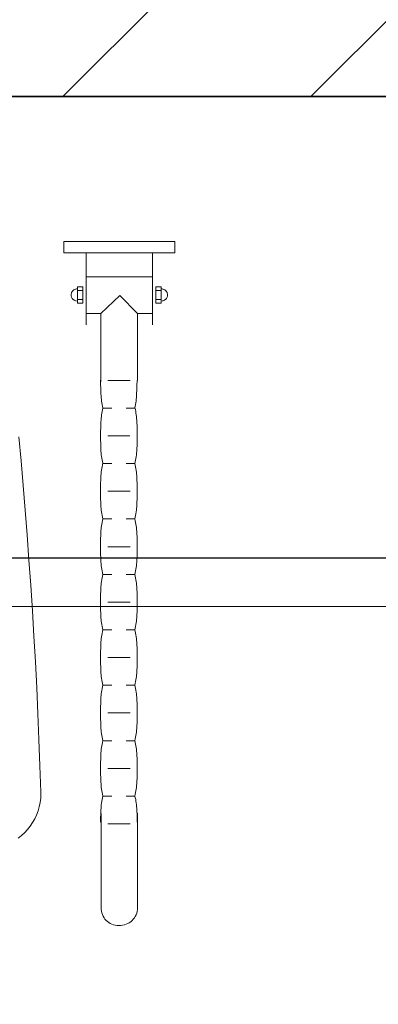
# Model space of a CAD drawing. Header units: millimetres. Extents: x 19887 to 192597, y -14203 to 39042.
# Tile 58 of 256: x 26263 to 26295, y -8586 to -8497. Entities that reach past the tile are written whole.
import ezdxf

# ---------------------------------------------------------------- set-up
doc = ezdxf.new("R2010")
doc.units = ezdxf.units.MM
doc.linetypes.add('ACAD_ISO03W100', pattern=[30, 12, -18])
doc.layers.get('Defpoints').update_dxf_attribs({"color": 4})
for name, color, linetype, lineweight in [('A_DBA_URZADZENIA SANITARNE', 5, 'Continuous', 25), ('Basen_rzut_poziom_1_obrys', 252, 'Continuous', 35), ('Tabela', 1, 'Continuous', 0)]:
    doc.layers.add(name, color=color, linetype=linetype, lineweight=lineweight)
for name, color, linetype in [('Sufit podwieszany', 252, 'Continuous'), ('Wymiarowanie', 3, 'Continuous'), ('Wypełnienie', 252, 'Continuous')]:
    doc.layers.add(name, color=color, linetype=linetype)
doc.styles.add('ROMANS', font='romans.shx', dxfattribs={"width": 0.6})
doc.styles.get("Standard").update_dxf_attribs({"font": 'arial.ttf'})
doc.dimstyles.new('000001FB70622F18', dxfattribs={"dimtxt": 20, "dimasz": 5, "dimexe": 5, "dimexo": 1, "dimgap": 20, "dimtad": 1, "dimtoh": 1, "dimdec": 0, "dimtxsty": 'Standard', "dimblk": 'OBLIQUE', "dimcen": 0, "dimdle": 5, "dimclrd": 252, "dimclre": 252, "dimclrt": 252, "dimadec": 0, "dimazin": 0, "dimtfac": 1, "dimtdec": 0, "dimtmove": 0, "dimatfit": 3, "dimldrblk": 'OBLIQUE', "dimfxl": 150, "dimfxlon": 1, "dimlwd": 25, "dimlwe": 25, "dimarcsym": 1})

# ---------------------------------------------------------------- blocks, each defined once
blk = doc.blocks.new('_Oblique')
at = {"color": 0, "linetype": 'ByBlock', "lineweight": -2}
blk.add_line((-0.5, -0.5), (0.5, 0.5), dxfattribs=at)
blk = doc.blocks.new('*D610')
at = {"layer": 'Defpoints', "color": 0}
for p in [(3109.229, -2630.803), (3485.485, -2630.803), (3485.485, -2672.588)]:
    blk.add_point(p, dxfattribs=at)
at = {"layer": 'Wymiarowanie', "color": 252, "linetype": 'Continuous', "lineweight": 25}
for p, q in [((3109.229, -2631.803), (3109.229, -2677.588)), ((3485.485, -2631.803), (3485.485, -2677.588)), ((3104.229, -2672.588), (3490.485, -2672.588))]:
    blk.add_line(p, q, dxfattribs=at)
at = {"layer": 'Wymiarowanie', "color": 252, "linetype": 'ByBlock', "lineweight": 25, "xscale": 5, "yscale": 5, "zscale": 5, "rotation": 180}
blk.add_blockref('_Oblique', (3109.229, -2672.588), dxfattribs=at)
at = {"layer": 'Wymiarowanie', "color": 252, "linetype": 'ByBlock', "lineweight": 25, "xscale": 5, "yscale": 5, "zscale": 5}
blk.add_blockref('_Oblique', (3485.485, -2672.588), dxfattribs=at)
at = {"layer": 'Wymiarowanie', "color": 252, "insert": (3297.357, -2655.088), "char_height": 15, "attachment_point": 5, "style": 'ROMANS'}
blk.add_mtext('376', dxfattribs=at)
blk = doc.blocks.new('G$CF5E15B28')
at = {"layer": 'Wypełnienie'}
h = blk.add_hatch(dxfattribs=at)
h.set_pattern_fill('ANSI31', color=253, scale=5, angle=90)
h.set_pattern_definition([(45, (3252.028, -2175.285), (-11.22532, 11.22532), [])])
h.paths.add_polyline_path([(3330.215, -2225.695), (3342.264, -2238.539), (3359.132, -2222.484), (3385.091, -2193.984), (3242.556, -2062.554), (3128.451, -1959.067), (3087.448, -1920.603), (3059.181, -1953.545), (3178.57, -2057.625), (3113.379, -2126.708), (3251.495, -2269.272), (3166.227, -2351.47), (3045.284, -2468.125), (2986.408, -2407.542), (2978.845, -2414.892), (3041.355, -2479.213), (3080.959, -2439.459), (3080.959, -2882.326), (3100.337, -2882.326), (3100.337, -2844.23), (3108.51, -2844.23), (3109.229, -2630.803), (3485.485, -2630.803), (3485.485, -2607.951), (3469.366, -2607.951), (3469.366, -2616.754), (3372.284, -2616.754), (3372.284, -2514.017), (3378.095, -2514.017), (3378.095, -2499.246), (3355.925, -2499.246), (3357.534, -2558.009), (3359.281, -2616.773), (3132.981, -2617.538), (3132.981, -2598.004), (3108.582, -2598.539), (3108.582, -2437.654)])
at = {"layer": 'Basen_rzut_poziom_1_obrys', "color": 253, "elevation": 0}
blk.add_lwpolyline([(3359.132, -2222.484), (3342.264, -2238.539), (3330.215, -2225.695), (3108.582, -2437.654), (3108.582, -2598.539), (3132.981, -2598.004), (3132.981, -2617.538), (3359.143, -2616.773), (3355.925, -2499.246), (3378.095, -2499.246), (3378.095, -2514.017), (3372.284, -2514.017), (3372.284, -2616.754), (3469.366, -2616.754), (3469.366, -2607.951), (3485.485, -2607.951), (3485.485, -2630.803), (3109.229, -2630.803), (3108.521, -2844.257)], dxfattribs=at)
at = {"layer": 'Sufit podwieszany', "color": 253, "linetype": 'ACAD_ISO03W100', "ltscale": 5, "elevation": 0}
blk.add_lwpolyline([(3359.227, -2229.296), (3342.063, -2245.633), (3330.022, -2232.798), (3113.582, -2439.79), (3113.582, -2593.428), (3137.981, -2592.893), (3137.981, -2612.521), (3354.005, -2611.79), (3350.786, -2494.246), (3383.095, -2494.246), (3383.095, -2519.017), (3377.284, -2519.017), (3377.284, -2611.754), (3464.366, -2611.754), (3464.366, -2602.951), (3490.485, -2602.951), (3490.485, -2635.803), (3114.212, -2635.803), (3113.523, -2843.374)], dxfattribs=at)
at = {"layer": 'Tabela', "color": 253, "elevation": 0}
blk.add_lwpolyline([(3273.772, -2676.986), (3665.719, -2676.986), (3665.719, -2765.046), (3273.772, -2765.046)], close=True, dxfattribs=at)
at = {"layer": 'Wymiarowanie', "color": 253}
dim = blk.add_linear_dim(base=(3485.485, -2672.588, 0), p1=(3109.229, -2630.803, 0), p2=(3485.485, -2630.803, 0), angle=0, dimstyle='000001FB70622F18', override={"dimtxt": 15, "dimgap": 10, "dimtxsty": 'ROMANS'}, dxfattribs=at)
dim.commit()
dim.dimension.update_dxf_attribs({"geometry": '*D610', "text_midpoint": (3297.357, -2655.088, 0)})

msp = doc.modelspace()

# ---------------------------------------------------------------- linework, layer by layer
at = {"layer": 'A_DBA_URZADZENIA SANITARNE', "color": 2, "lineweight": 9}
for p, q in [((26266.727, -8517.81, 0), (26266.727, -8516.806, 0)), ((26266.727, -8516.806, 0), (26276.766, -8516.806, 0)), ((26276.766, -8516.806, 0), (26276.766, -8517.81, 0)), ((26276.766, -8517.81, 0), (26266.727, -8517.81, 0)), ((26268.735, -8517.816, 0), (26268.735, -8524.341, 0)), ((26274.758, -8517.816, 0), (26274.758, -8524.341, 0)), ((26268.766, -8519.99, 0), (26274.761, -8519.99, 0)), ((26267.623, -8521.186, 0), (26267.581, -8521.217, 0)), ((26267.669, -8521.158, 0), (26267.623, -8521.186, 0)), ((26267.716, -8521.135, 0), (26267.669, -8521.158, 0)), ((26267.767, -8521.117, 0), (26267.716, -8521.135, 0)), ((26267.819, -8521.103, 0), (26267.767, -8521.117, 0)), ((26267.873, -8521.095, 0), (26267.819, -8521.103, 0)), ((26267.928, -8521.092, 0), (26267.873, -8521.095, 0)), ((26267.95, -8520.885, 0), (26267.95, -8522.391, 0)), ((26268.452, -8520.885, 0), (26267.95, -8520.885, 0)), ((26268.452, -8522.391, 0), (26268.452, -8520.885, 0)), ((26275.043, -8520.885, 0), (26275.043, -8522.391, 0)), ((26275.545, -8520.885, 0), (26275.043, -8520.885, 0)), ((26275.545, -8522.391, 0), (26275.545, -8520.885, 0)), ((26275.567, -8521.092, 0), (26275.623, -8521.095, 0)), ((26275.623, -8521.095, 0), (26275.677, -8521.103, 0)), ((26275.677, -8521.103, 0), (26275.729, -8521.117, 0)), ((26275.729, -8521.117, 0), (26275.779, -8521.135, 0)), ((26275.779, -8521.135, 0), (26275.827, -8521.158, 0)), ((26275.827, -8521.158, 0), (26275.872, -8521.186, 0)), ((26275.872, -8521.186, 0), (26275.914, -8521.217, 0)), ((26267.385, -8521.583, 0), (26267.382, -8521.638, 0)), ((26267.382, -8521.638, 0), (26267.385, -8521.694, 0)), ((26267.393, -8521.528, 0), (26267.385, -8521.583, 0)), ((26267.385, -8521.694, 0), (26267.393, -8521.748, 0)), ((26267.407, -8521.476, 0), (26267.393, -8521.528, 0)), ((26267.393, -8521.748, 0), (26267.407, -8521.8, 0)), ((26267.425, -8521.426, 0), (26267.407, -8521.476, 0)), ((26267.407, -8521.8, 0), (26267.425, -8521.85, 0)), ((26267.448, -8521.378, 0), (26267.425, -8521.426, 0)), ((26267.425, -8521.85, 0), (26267.448, -8521.898, 0)), ((26267.476, -8521.333, 0), (26267.448, -8521.378, 0)), ((26267.448, -8521.898, 0), (26267.476, -8521.943, 0)), ((26267.507, -8521.291, 0), (26267.476, -8521.333, 0)), ((26267.476, -8521.943, 0), (26267.507, -8521.985, 0)), ((26267.542, -8521.252, 0), (26267.507, -8521.291, 0)), ((26267.507, -8521.985, 0), (26267.542, -8522.024, 0)), ((26267.581, -8521.217, 0), (26267.542, -8521.252, 0)), ((26267.542, -8522.024, 0), (26267.581, -8522.059, 0)), ((26267.581, -8522.059, 0), (26267.623, -8522.091, 0)), ((26267.623, -8522.091, 0), (26267.669, -8522.118, 0)), ((26267.946, -8521.241, 0), (26268.44, -8521.241, 0)), ((26267.946, -8522.034, 0), (26268.44, -8522.034, 0)), ((26270.088, -8523.32, 0), (26271.799, -8521.681, 0)), ((26271.799, -8521.681, 0), (26273.408, -8523.315, 0)), ((26275.549, -8521.241, 0), (26275.056, -8521.241, 0)), ((26275.549, -8522.034, 0), (26275.056, -8522.034, 0)), ((26275.872, -8522.091, 0), (26275.827, -8522.118, 0)), ((26275.914, -8522.059, 0), (26275.872, -8522.091, 0)), ((26275.914, -8521.217, 0), (26275.953, -8521.252, 0)), ((26275.953, -8522.024, 0), (26275.914, -8522.059, 0)), ((26275.953, -8521.252, 0), (26275.988, -8521.291, 0)), ((26275.988, -8521.985, 0), (26275.953, -8522.024, 0)), ((26275.988, -8521.291, 0), (26276.02, -8521.333, 0)), ((26276.02, -8521.943, 0), (26275.988, -8521.985, 0)), ((26276.02, -8521.333, 0), (26276.047, -8521.378, 0)), ((26276.047, -8521.898, 0), (26276.02, -8521.943, 0)), ((26276.047, -8521.378, 0), (26276.07, -8521.426, 0)), ((26276.07, -8521.85, 0), (26276.047, -8521.898, 0)), ((26276.07, -8521.426, 0), (26276.089, -8521.476, 0)), ((26276.089, -8521.8, 0), (26276.07, -8521.85, 0)), ((26276.089, -8521.476, 0), (26276.102, -8521.528, 0)), ((26276.102, -8521.748, 0), (26276.089, -8521.8, 0)), ((26276.102, -8521.528, 0), (26276.11, -8521.583, 0)), ((26276.11, -8521.694, 0), (26276.102, -8521.748, 0)), ((26276.11, -8521.583, 0), (26276.113, -8521.638, 0)), ((26276.113, -8521.638, 0), (26276.11, -8521.694, 0)), ((26267.669, -8522.118, 0), (26267.716, -8522.141, 0)), ((26267.716, -8522.141, 0), (26267.767, -8522.16, 0)), ((26267.767, -8522.16, 0), (26267.819, -8522.173, 0)), ((26267.819, -8522.173, 0), (26267.873, -8522.181, 0)), ((26267.95, -8522.391, 0), (26268.452, -8522.391, 0)), ((26275.043, -8522.391, 0), (26275.545, -8522.391, 0)), ((26275.677, -8522.173, 0), (26275.623, -8522.181, 0)), ((26275.729, -8522.16, 0), (26275.677, -8522.173, 0)), ((26275.779, -8522.141, 0), (26275.729, -8522.16, 0)), ((26275.827, -8522.118, 0), (26275.779, -8522.141, 0)), ((26268.766, -8523.304, 0), (26270.081, -8523.304, 0)), ((26270.088, -8529.49, 0), (26270.088, -8523.32, 0)), ((26273.403, -8523.328, 0), (26273.403, -8529.381, 0)), ((26273.416, -8523.304, 0), (26274.761, -8523.304, 0)), ((26270.057, -8529.355, 0), (26270.057, -8529.512, 0)), ((26270.057, -8529.512, 0), (26270.057, -8529.67, 0)), ((26270.057, -8529.67, 0), (26270.058, -8529.829, 0)), ((26270.058, -8529.829, 0), (26270.06, -8529.987, 0)), ((26270.06, -8529.987, 0), (26270.062, -8530.146, 0)), ((26272.716, -8529.37, 0), (26270.709, -8529.37, 0)), ((26273.331, -8530, 0), (26273.327, -8530.156, 0)), ((26273.337, -8529.845, 0), (26273.331, -8530, 0)), ((26273.343, -8529.69, 0), (26273.337, -8529.845, 0)), ((26273.352, -8529.535, 0), (26273.343, -8529.69, 0)), ((26273.362, -8529.38, 0), (26273.352, -8529.535, 0)), ((26270.062, -8530.146, 0), (26270.067, -8530.304, 0)), ((26270.067, -8530.304, 0), (26270.073, -8530.463, 0)), ((26270.073, -8530.463, 0), (26270.081, -8530.621, 0)), ((26270.081, -8530.621, 0), (26270.091, -8530.779, 0)), ((26270.091, -8530.779, 0), (26270.104, -8530.937, 0)), ((26270.104, -8530.937, 0), (26270.121, -8531.095, 0)), ((26273.296, -8530.932, 0), (26273.284, -8531.087, 0)), ((26273.306, -8530.777, 0), (26273.296, -8530.932, 0)), ((26273.313, -8530.621, 0), (26273.306, -8530.777, 0)), ((26273.318, -8530.466, 0), (26273.313, -8530.621, 0)), ((26273.323, -8530.311, 0), (26273.318, -8530.466, 0)), ((26273.327, -8530.156, 0), (26273.323, -8530.311, 0)), ((26270.121, -8531.095, 0), (26270.14, -8531.252, 0)), ((26270.14, -8531.252, 0), (26270.164, -8531.41, 0)), ((26270.164, -8531.41, 0), (26270.191, -8531.566, 0)), ((26270.191, -8531.566, 0), (26270.222, -8531.722, 0)), ((26270.222, -8531.722, 0), (26270.258, -8531.877, 0)), ((26270.258, -8531.877, 0), (26270.222, -8532.027, 0)), ((26271.067, -8531.881, 0), (26270.264, -8531.881, 0)), ((26273.16, -8531.881, 0), (26272.357, -8531.881, 0)), ((26273.197, -8531.707, 0), (26273.162, -8531.862, 0)), ((26273.162, -8531.862, 0), (26273.198, -8532.02, 0)), ((26273.226, -8531.552, 0), (26273.197, -8531.707, 0)), ((26273.25, -8531.397, 0), (26273.226, -8531.552, 0)), ((26273.269, -8531.242, 0), (26273.25, -8531.397, 0)), ((26273.284, -8531.087, 0), (26273.269, -8531.242, 0)), ((26270.104, -8532.798, 0), (26270.091, -8532.956, 0)), ((26270.121, -8532.641, 0), (26270.104, -8532.798, 0)), ((26270.14, -8532.485, 0), (26270.121, -8532.641, 0)), ((26270.164, -8532.331, 0), (26270.14, -8532.485, 0)), ((26270.191, -8532.178, 0), (26270.164, -8532.331, 0)), ((26270.222, -8532.027, 0), (26270.191, -8532.178, 0)), ((26273.198, -8532.02, 0), (26273.229, -8532.178, 0)), ((26273.229, -8532.178, 0), (26273.256, -8532.336, 0)), ((26273.256, -8532.336, 0), (26273.278, -8532.494, 0)), ((26273.278, -8532.494, 0), (26273.298, -8532.652, 0)), ((26273.298, -8532.652, 0), (26273.314, -8532.809, 0)), ((26270.063, -8533.594, 0), (26270.06, -8533.754, 0)), ((26270.067, -8533.434, 0), (26270.063, -8533.594, 0)), ((26270.073, -8533.275, 0), (26270.067, -8533.434, 0)), ((26270.081, -8533.115, 0), (26270.073, -8533.275, 0)), ((26270.091, -8532.956, 0), (26270.081, -8533.115, 0)), ((26273.314, -8532.809, 0), (26273.328, -8532.967, 0)), ((26273.328, -8532.967, 0), (26273.338, -8533.125, 0)), ((26273.338, -8533.125, 0), (26273.347, -8533.283, 0)), ((26273.347, -8533.283, 0), (26273.353, -8533.44, 0)), ((26273.353, -8533.44, 0), (26273.357, -8533.599, 0)), ((26273.357, -8533.599, 0), (26273.36, -8533.756, 0)), ((26262.854, -8536.671, 0), (26262.653, -8534.482, 0)), ((26270.059, -8533.914, 0), (26270.058, -8534.073, 0)), ((26270.058, -8534.073, 0), (26270.058, -8534.232, 0)), ((26270.058, -8534.232, 0), (26270.058, -8534.389, 0)), ((26270.058, -8534.389, 0), (26270.058, -8534.542, 0)), ((26270.058, -8534.542, 0), (26270.058, -8534.696, 0)), ((26270.06, -8533.754, 0), (26270.059, -8533.914, 0)), ((26272.714, -8534.389, 0), (26270.707, -8534.389, 0)), ((26273.36, -8533.756, 0), (26273.362, -8533.914, 0)), ((26273.362, -8533.914, 0), (26273.363, -8534.072, 0)), ((26273.363, -8534.072, 0), (26273.363, -8534.231, 0)), ((26273.363, -8534.231, 0), (26273.363, -8534.389, 0)), ((26273.363, -8534.389, 0), (26273.363, -8534.544, 0)), ((26273.363, -8534.544, 0), (26273.363, -8534.7, 0)), ((26270.058, -8534.696, 0), (26270.059, -8534.851, 0)), ((26270.059, -8534.851, 0), (26270.06, -8535.007, 0)), ((26270.06, -8535.007, 0), (26270.063, -8535.163, 0)), ((26270.063, -8535.163, 0), (26270.067, -8535.319, 0)), ((26270.067, -8535.319, 0), (26270.072, -8535.476, 0)), ((26270.072, -8535.476, 0), (26270.08, -8535.632, 0)), ((26273.353, -8535.333, 0), (26273.346, -8535.492, 0)), ((26273.357, -8535.174, 0), (26273.353, -8535.333, 0)), ((26273.36, -8535.015, 0), (26273.357, -8535.174, 0)), ((26273.362, -8534.857, 0), (26273.36, -8535.015, 0)), ((26273.363, -8534.7, 0), (26273.362, -8534.857, 0)), ((26270.08, -8535.632, 0), (26270.09, -8535.789, 0)), ((26270.09, -8535.789, 0), (26270.103, -8535.945, 0)), ((26270.103, -8535.945, 0), (26270.118, -8536.102, 0)), ((26270.118, -8536.102, 0), (26270.137, -8536.258, 0)), ((26270.137, -8536.258, 0), (26270.16, -8536.413, 0)), ((26273.276, -8536.28, 0), (26273.252, -8536.435, 0)), ((26273.296, -8536.125, 0), (26273.276, -8536.28, 0)), ((26273.313, -8535.967, 0), (26273.296, -8536.125, 0)), ((26273.327, -8535.809, 0), (26273.313, -8535.967, 0)), ((26273.337, -8535.651, 0), (26273.327, -8535.809, 0)), ((26273.346, -8535.492, 0), (26273.337, -8535.651, 0)), ((26263.047, -8538.883, 0), (26262.854, -8536.671, 0)), ((26270.186, -8537.191, 0), (26270.159, -8537.348, 0)), ((26270.16, -8536.413, 0), (26270.186, -8536.568, 0)), ((26270.186, -8536.568, 0), (26270.217, -8536.722, 0)), ((26270.217, -8537.033, 0), (26270.186, -8537.191, 0)), ((26270.217, -8536.722, 0), (26270.251, -8536.875, 0)), ((26270.251, -8536.875, 0), (26270.217, -8537.033, 0)), ((26271.067, -8536.903, 0), (26270.264, -8536.903, 0)), ((26273.16, -8536.903, 0), (26272.357, -8536.903, 0)), ((26273.192, -8536.74, 0), (26273.156, -8536.889, 0)), ((26273.156, -8536.889, 0), (26273.192, -8537.046, 0)), ((26273.224, -8536.588, 0), (26273.192, -8536.74, 0)), ((26273.192, -8537.046, 0), (26273.224, -8537.203, 0)), ((26273.252, -8536.435, 0), (26273.224, -8536.588, 0)), ((26273.224, -8537.203, 0), (26273.252, -8537.361, 0)), ((26270.077, -8538.136, 0), (26270.069, -8538.294, 0)), ((26270.087, -8537.979, 0), (26270.077, -8538.136, 0)), ((26270.101, -8537.821, 0), (26270.087, -8537.979, 0)), ((26270.117, -8537.664, 0), (26270.101, -8537.821, 0)), ((26270.136, -8537.506, 0), (26270.117, -8537.664, 0)), ((26270.159, -8537.348, 0), (26270.136, -8537.506, 0)), ((26273.252, -8537.361, 0), (26273.275, -8537.518, 0)), ((26273.275, -8537.518, 0), (26273.295, -8537.676, 0)), ((26273.295, -8537.676, 0), (26273.311, -8537.833, 0)), ((26273.311, -8537.833, 0), (26273.324, -8537.991, 0)), ((26273.324, -8537.991, 0), (26273.334, -8538.148, 0)), ((26273.334, -8538.148, 0), (26273.342, -8538.306, 0)), ((26263.231, -8541.116, 0), (26263.047, -8538.883, 0)), ((26270.053, -8538.925, 0), (26270.052, -8539.082, 0)), ((26270.054, -8538.767, 0), (26270.053, -8538.925, 0)), ((26270.058, -8538.609, 0), (26270.054, -8538.767, 0)), ((26270.062, -8538.452, 0), (26270.058, -8538.609, 0)), ((26270.069, -8538.294, 0), (26270.062, -8538.452, 0)), ((26273.342, -8538.306, 0), (26273.348, -8538.463, 0)), ((26273.348, -8538.463, 0), (26273.352, -8538.621, 0)), ((26273.352, -8538.621, 0), (26273.355, -8538.778, 0)), ((26273.355, -8538.778, 0), (26273.356, -8538.936, 0)), ((26273.356, -8538.936, 0), (26273.357, -8539.093, 0)), ((26270.052, -8539.082, 0), (26270.051, -8539.24, 0)), ((26270.051, -8539.24, 0), (26270.051, -8539.398, 0)), ((26270.051, -8539.398, 0), (26270.051, -8539.555, 0)), ((26270.051, -8539.555, 0), (26270.052, -8539.712, 0)), ((26270.052, -8539.712, 0), (26270.053, -8539.869, 0)), ((26270.053, -8539.869, 0), (26270.054, -8540.026, 0)), ((26272.716, -8539.412, 0), (26270.709, -8539.412, 0)), ((26273.356, -8539.878, 0), (26273.355, -8540.035, 0)), ((26273.357, -8539.721, 0), (26273.356, -8539.878, 0)), ((26273.357, -8539.093, 0), (26273.357, -8539.25, 0)), ((26273.357, -8539.25, 0), (26273.357, -8539.407, 0)), ((26273.357, -8539.407, 0), (26273.357, -8539.564, 0)), ((26273.357, -8539.564, 0), (26273.357, -8539.721, 0)), ((26270.054, -8540.026, 0), (26270.058, -8540.183, 0)), ((26270.058, -8540.183, 0), (26270.062, -8540.34, 0)), ((26270.062, -8540.34, 0), (26270.069, -8540.497, 0)), ((26270.069, -8540.497, 0), (26270.077, -8540.654, 0)), ((26270.077, -8540.654, 0), (26270.087, -8540.811, 0)), ((26270.087, -8540.811, 0), (26270.101, -8540.969, 0)), ((26273.324, -8540.82, 0), (26273.311, -8540.977, 0)), ((26273.334, -8540.663, 0), (26273.324, -8540.82, 0)), ((26273.342, -8540.506, 0), (26273.334, -8540.663, 0)), ((26273.348, -8540.349, 0), (26273.342, -8540.506, 0)), ((26273.352, -8540.192, 0), (26273.348, -8540.349, 0)), ((26273.355, -8540.035, 0), (26273.352, -8540.192, 0)), ((26263.406, -8543.369, 0), (26263.231, -8541.116, 0)), ((26270.101, -8540.969, 0), (26270.117, -8541.126, 0)), ((26270.117, -8541.126, 0), (26270.137, -8541.283, 0)), ((26270.137, -8541.283, 0), (26270.16, -8541.44, 0)), ((26270.16, -8541.44, 0), (26270.186, -8541.597, 0)), ((26270.186, -8541.597, 0), (26270.217, -8541.754, 0)), ((26273.225, -8541.604, 0), (26273.193, -8541.761, 0)), ((26273.252, -8541.448, 0), (26273.225, -8541.604, 0)), ((26273.275, -8541.29, 0), (26273.252, -8541.448, 0)), ((26273.295, -8541.134, 0), (26273.275, -8541.29, 0)), ((26273.311, -8540.977, 0), (26273.295, -8541.134, 0)), ((26270.137, -8542.54, 0), (26270.117, -8542.696, 0)), ((26270.16, -8542.384, 0), (26270.137, -8542.54, 0)), ((26270.186, -8542.227, 0), (26270.16, -8542.384, 0)), ((26270.217, -8542.069, 0), (26270.186, -8542.227, 0)), ((26270.217, -8541.754, 0), (26270.252, -8541.911, 0)), ((26270.252, -8541.911, 0), (26270.217, -8542.069, 0)), ((26271.067, -8541.923, 0), (26270.264, -8541.923, 0)), ((26273.16, -8541.923, 0), (26272.357, -8541.923, 0)), ((26273.193, -8541.761, 0), (26273.157, -8541.918, 0)), ((26273.157, -8541.918, 0), (26273.193, -8542.075, 0)), ((26273.193, -8542.075, 0), (26273.225, -8542.232, 0)), ((26273.225, -8542.232, 0), (26273.252, -8542.389, 0)), ((26273.252, -8542.389, 0), (26273.275, -8542.546, 0)), ((26273.275, -8542.546, 0), (26273.295, -8542.703, 0)), ((26263.573, -8545.639, 0), (26263.406, -8543.369, 0)), ((26270.063, -8543.473, 0), (26270.058, -8543.628, 0)), ((26270.069, -8543.318, 0), (26270.063, -8543.473, 0)), ((26270.077, -8543.163, 0), (26270.069, -8543.318, 0)), ((26270.088, -8543.008, 0), (26270.077, -8543.163, 0)), ((26270.101, -8542.852, 0), (26270.088, -8543.008, 0)), ((26270.117, -8542.696, 0), (26270.101, -8542.852, 0)), ((26273.295, -8542.703, 0), (26273.311, -8542.86, 0)), ((26273.311, -8542.86, 0), (26273.324, -8543.017, 0)), ((26273.324, -8543.017, 0), (26273.335, -8543.173, 0)), ((26273.335, -8543.173, 0), (26273.343, -8543.331, 0)), ((26273.343, -8543.331, 0), (26273.349, -8543.487, 0)), ((26273.349, -8543.487, 0), (26273.353, -8543.644, 0)), ((26270.053, -8543.938, 0), (26270.052, -8544.093, 0)), ((26270.052, -8544.093, 0), (26270.052, -8544.249, 0)), ((26270.052, -8544.249, 0), (26270.052, -8544.404, 0)), ((26270.055, -8543.783, 0), (26270.053, -8543.938, 0)), ((26270.058, -8543.628, 0), (26270.055, -8543.783, 0)), ((26273.353, -8543.644, 0), (26273.355, -8543.801, 0)), ((26273.355, -8543.801, 0), (26273.357, -8543.958, 0)), ((26273.357, -8543.958, 0), (26273.358, -8544.115, 0)), ((26273.358, -8544.115, 0), (26273.358, -8544.272, 0)), ((26273.358, -8544.272, 0), (26273.358, -8544.429, 0)), ((26270.052, -8544.404, 0), (26270.052, -8544.563, 0)), ((26270.052, -8544.563, 0), (26270.052, -8544.722, 0)), ((26270.052, -8544.722, 0), (26270.053, -8544.881, 0)), ((26270.053, -8544.881, 0), (26270.055, -8545.04, 0)), ((26270.055, -8545.04, 0), (26270.058, -8545.199, 0)), ((26270.058, -8545.199, 0), (26270.063, -8545.358, 0)), ((26272.716, -8544.432, 0), (26270.709, -8544.432, 0)), ((26273.353, -8545.216, 0), (26273.349, -8545.373, 0)), ((26273.355, -8545.058, 0), (26273.353, -8545.216, 0)), ((26273.357, -8544.901, 0), (26273.355, -8545.058, 0)), ((26273.358, -8544.743, 0), (26273.357, -8544.901, 0)), ((26273.358, -8544.429, 0), (26273.358, -8544.586, 0)), ((26273.358, -8544.586, 0), (26273.358, -8544.743, 0)), ((26263.73, -8547.925, 0), (26263.573, -8545.639, 0)), ((26270.063, -8545.358, 0), (26270.069, -8545.517, 0)), ((26270.069, -8545.517, 0), (26270.077, -8545.676, 0)), ((26270.077, -8545.676, 0), (26270.088, -8545.835, 0)), ((26270.088, -8545.835, 0), (26270.101, -8545.994, 0)), ((26270.101, -8545.994, 0), (26270.118, -8546.153, 0)), ((26270.118, -8546.153, 0), (26270.137, -8546.311, 0)), ((26273.295, -8546.16, 0), (26273.276, -8546.318, 0)), ((26273.311, -8546.003, 0), (26273.295, -8546.16, 0)), ((26273.324, -8545.845, 0), (26273.311, -8546.003, 0)), ((26273.335, -8545.688, 0), (26273.324, -8545.845, 0)), ((26273.343, -8545.531, 0), (26273.335, -8545.688, 0)), ((26273.349, -8545.373, 0), (26273.343, -8545.531, 0)), ((26270.137, -8546.311, 0), (26270.16, -8546.47, 0)), ((26270.16, -8546.47, 0), (26270.187, -8546.629, 0)), ((26270.187, -8546.629, 0), (26270.218, -8546.788, 0)), ((26270.218, -8546.788, 0), (26270.253, -8546.947, 0)), ((26270.253, -8546.947, 0), (26270.218, -8547.103, 0)), ((26271.067, -8546.943, 0), (26270.264, -8546.943, 0)), ((26273.16, -8546.943, 0), (26272.357, -8546.943, 0)), ((26273.194, -8546.79, 0), (26273.157, -8546.947, 0)), ((26273.157, -8546.947, 0), (26273.194, -8547.104, 0)), ((26273.225, -8546.632, 0), (26273.194, -8546.79, 0)), ((26273.253, -8546.475, 0), (26273.225, -8546.632, 0)), ((26273.276, -8546.318, 0), (26273.253, -8546.475, 0)), ((26263.879, -8550.227, 0), (26263.73, -8547.925, 0)), ((26270.102, -8547.883, 0), (26270.089, -8548.038, 0)), ((26270.118, -8547.727, 0), (26270.102, -8547.883, 0)), ((26270.137, -8547.571, 0), (26270.118, -8547.727, 0)), ((26270.16, -8547.415, 0), (26270.137, -8547.571, 0)), ((26270.187, -8547.259, 0), (26270.16, -8547.415, 0)), ((26270.218, -8547.103, 0), (26270.187, -8547.259, 0)), ((26273.194, -8547.104, 0), (26273.225, -8547.261, 0)), ((26273.225, -8547.261, 0), (26273.253, -8547.418, 0)), ((26273.253, -8547.418, 0), (26273.276, -8547.575, 0)), ((26273.276, -8547.575, 0), (26273.295, -8547.732, 0)), ((26273.295, -8547.732, 0), (26273.312, -8547.889, 0)), ((26273.312, -8547.889, 0), (26273.325, -8548.046, 0)), ((26270.056, -8548.818, 0), (26270.054, -8548.974, 0)), ((26270.059, -8548.662, 0), (26270.056, -8548.818, 0)), ((26270.064, -8548.506, 0), (26270.059, -8548.662, 0)), ((26270.07, -8548.35, 0), (26270.064, -8548.506, 0)), ((26270.078, -8548.194, 0), (26270.07, -8548.35, 0)), ((26270.089, -8548.038, 0), (26270.078, -8548.194, 0)), ((26273.325, -8548.046, 0), (26273.335, -8548.202, 0)), ((26273.335, -8548.202, 0), (26273.343, -8548.36, 0)), ((26273.343, -8548.36, 0), (26273.349, -8548.516, 0)), ((26273.349, -8548.516, 0), (26273.354, -8548.673, 0)), ((26273.354, -8548.673, 0), (26273.356, -8548.83, 0)), ((26273.356, -8548.83, 0), (26273.358, -8548.987, 0)), ((26270.054, -8548.974, 0), (26270.053, -8549.13, 0)), ((26270.053, -8549.13, 0), (26270.053, -8549.286, 0)), ((26270.053, -8549.286, 0), (26270.053, -8549.442, 0)), ((26270.053, -8549.442, 0), (26270.053, -8549.599, 0)), ((26270.053, -8549.599, 0), (26270.053, -8549.757, 0)), ((26272.716, -8549.451, 0), (26270.709, -8549.451, 0)), ((26273.358, -8548.987, 0), (26273.358, -8549.144, 0)), ((26273.358, -8549.144, 0), (26273.359, -8549.301, 0)), ((26273.359, -8549.614, 0), (26273.358, -8549.77, 0)), ((26273.359, -8549.301, 0), (26273.359, -8549.458, 0)), ((26273.359, -8549.458, 0), (26273.359, -8549.614, 0)), ((26264.018, -8552.542, 0), (26263.879, -8550.227, 0)), ((26270.053, -8549.757, 0), (26270.054, -8549.915, 0)), ((26270.054, -8549.915, 0), (26270.056, -8550.072, 0)), ((26270.056, -8550.072, 0), (26270.059, -8550.23, 0)), ((26270.059, -8550.23, 0), (26270.064, -8550.388, 0)), ((26270.064, -8550.388, 0), (26270.07, -8550.545, 0)), ((26270.07, -8550.545, 0), (26270.078, -8550.703, 0)), ((26273.343, -8550.552, 0), (26273.335, -8550.709, 0)), ((26273.349, -8550.396, 0), (26273.343, -8550.552, 0)), ((26273.354, -8550.239, 0), (26273.349, -8550.396, 0)), ((26273.356, -8550.083, 0), (26273.354, -8550.239, 0)), ((26273.358, -8549.927, 0), (26273.356, -8550.083, 0)), ((26273.358, -8549.77, 0), (26273.358, -8549.927, 0)), ((26270.078, -8550.703, 0), (26270.089, -8550.861, 0)), ((26270.089, -8550.861, 0), (26270.102, -8551.019, 0)), ((26270.102, -8551.019, 0), (26270.118, -8551.176, 0)), ((26270.118, -8551.176, 0), (26270.138, -8551.334, 0)), ((26270.138, -8551.334, 0), (26270.161, -8551.492, 0)), ((26270.161, -8551.492, 0), (26270.188, -8551.65, 0)), ((26273.253, -8551.491, 0), (26273.226, -8551.647, 0)), ((26273.276, -8551.334, 0), (26273.253, -8551.491, 0)), ((26273.296, -8551.178, 0), (26273.276, -8551.334, 0)), ((26273.312, -8551.021, 0), (26273.296, -8551.178, 0)), ((26273.325, -8550.865, 0), (26273.312, -8551.021, 0)), ((26273.335, -8550.709, 0), (26273.325, -8550.865, 0)), ((26270.188, -8552.278, 0), (26270.161, -8552.435, 0)), ((26270.188, -8551.65, 0), (26270.219, -8551.807, 0)), ((26270.219, -8552.122, 0), (26270.188, -8552.278, 0)), ((26270.219, -8551.807, 0), (26270.254, -8551.965, 0)), ((26270.254, -8551.965, 0), (26270.219, -8552.122, 0)), ((26271.067, -8551.962, 0), (26270.264, -8551.962, 0)), ((26273.16, -8551.962, 0), (26272.357, -8551.962, 0)), ((26273.194, -8551.803, 0), (26273.158, -8551.96, 0)), ((26273.158, -8551.96, 0), (26273.194, -8552.114, 0)), ((26273.226, -8551.647, 0), (26273.194, -8551.803, 0)), ((26273.194, -8552.114, 0), (26273.226, -8552.27, 0)), ((26273.226, -8552.27, 0), (26273.253, -8552.425, 0)), ((26264.148, -8554.868, 0), (26264.018, -8552.542, 0)), ((26270.079, -8553.218, 0), (26270.071, -8553.374, 0)), ((26270.089, -8553.061, 0), (26270.079, -8553.218, 0)), ((26270.103, -8552.905, 0), (26270.089, -8553.061, 0)), ((26270.119, -8552.748, 0), (26270.103, -8552.905, 0)), ((26270.138, -8552.591, 0), (26270.119, -8552.748, 0)), ((26270.161, -8552.435, 0), (26270.138, -8552.591, 0)), ((26273.253, -8552.425, 0), (26273.276, -8552.582, 0)), ((26273.276, -8552.582, 0), (26273.296, -8552.738, 0)), ((26273.296, -8552.738, 0), (26273.312, -8552.895, 0)), ((26273.312, -8552.895, 0), (26273.325, -8553.052, 0)), ((26273.325, -8553.052, 0), (26273.336, -8553.21, 0)), ((26273.336, -8553.21, 0), (26273.344, -8553.367, 0)), ((26270.055, -8554.157, 0), (26270.054, -8554.314, 0)), ((26270.056, -8554, 0), (26270.055, -8554.157, 0)), ((26270.057, -8553.844, 0), (26270.056, -8554, 0)), ((26270.06, -8553.687, 0), (26270.057, -8553.844, 0)), ((26270.064, -8553.531, 0), (26270.06, -8553.687, 0)), ((26270.071, -8553.374, 0), (26270.064, -8553.531, 0)), ((26273.344, -8553.367, 0), (26273.35, -8553.525, 0)), ((26273.35, -8553.525, 0), (26273.354, -8553.683, 0)), ((26273.354, -8553.683, 0), (26273.357, -8553.841, 0)), ((26273.357, -8553.841, 0), (26273.359, -8553.998, 0)), ((26273.359, -8553.998, 0), (26273.359, -8554.156, 0)), ((26273.359, -8554.156, 0), (26273.359, -8554.313, 0)), ((26264.268, -8557.206, 0), (26264.148, -8554.868, 0)), ((26270.054, -8554.314, 0), (26270.054, -8554.47, 0)), ((26270.054, -8554.47, 0), (26270.054, -8554.627, 0)), ((26270.054, -8554.627, 0), (26270.055, -8554.783, 0)), ((26270.055, -8554.783, 0), (26270.056, -8554.939, 0)), ((26270.056, -8554.939, 0), (26270.057, -8555.096, 0)), ((26272.716, -8554.471, 0), (26270.709, -8554.471, 0)), ((26273.359, -8554.938, 0), (26273.357, -8555.094, 0)), ((26273.359, -8554.313, 0), (26273.359, -8554.471, 0)), ((26273.359, -8554.471, 0), (26273.359, -8554.626, 0)), ((26273.359, -8554.626, 0), (26273.359, -8554.782, 0)), ((26273.359, -8554.782, 0), (26273.359, -8554.938, 0)), ((26270.057, -8555.096, 0), (26270.06, -8555.252, 0)), ((26270.06, -8555.252, 0), (26270.064, -8555.409, 0)), ((26270.064, -8555.409, 0), (26270.071, -8555.565, 0)), ((26270.071, -8555.565, 0), (26270.079, -8555.722, 0)), ((26270.079, -8555.722, 0), (26270.09, -8555.878, 0)), ((26270.09, -8555.878, 0), (26270.103, -8556.034, 0)), ((26273.326, -8555.874, 0), (26273.312, -8556.03, 0)), ((26273.336, -8555.718, 0), (26273.326, -8555.874, 0)), ((26273.344, -8555.562, 0), (26273.336, -8555.718, 0)), ((26273.35, -8555.406, 0), (26273.344, -8555.562, 0)), ((26273.354, -8555.25, 0), (26273.35, -8555.406, 0)), ((26273.357, -8555.094, 0), (26273.354, -8555.25, 0)), ((26270.103, -8556.034, 0), (26270.119, -8556.191, 0)), ((26270.119, -8556.191, 0), (26270.139, -8556.347, 0)), ((26270.139, -8556.347, 0), (26270.162, -8556.504, 0)), ((26270.162, -8556.504, 0), (26270.189, -8556.66, 0)), ((26270.189, -8556.66, 0), (26270.22, -8556.816, 0)), ((26270.22, -8556.816, 0), (26270.256, -8556.973, 0)), ((26273.195, -8556.809, 0), (26273.159, -8556.965, 0)), ((26273.226, -8556.653, 0), (26273.195, -8556.809, 0)), ((26273.254, -8556.497, 0), (26273.226, -8556.653, 0)), ((26273.277, -8556.342, 0), (26273.254, -8556.497, 0)), ((26273.296, -8556.186, 0), (26273.277, -8556.342, 0)), ((26273.312, -8556.03, 0), (26273.296, -8556.186, 0)), ((26264.378, -8559.551, 0), (26264.268, -8557.206, 0)), ((26270.119, -8557.757, 0), (26270.103, -8557.914, 0)), ((26270.139, -8557.601, 0), (26270.119, -8557.757, 0)), ((26270.162, -8557.443, 0), (26270.139, -8557.601, 0)), ((26270.189, -8557.287, 0), (26270.162, -8557.443, 0)), ((26270.22, -8557.13, 0), (26270.189, -8557.287, 0)), ((26270.256, -8556.973, 0), (26270.22, -8557.13, 0)), ((26271.067, -8556.982, 0), (26270.264, -8556.982, 0)), ((26273.16, -8556.982, 0), (26272.357, -8556.982, 0)), ((26273.159, -8556.965, 0), (26273.195, -8557.123, 0)), ((26273.195, -8557.123, 0), (26273.227, -8557.28, 0)), ((26273.227, -8557.28, 0), (26273.254, -8557.437, 0)), ((26273.254, -8557.437, 0), (26273.277, -8557.595, 0)), ((26273.277, -8557.595, 0), (26273.296, -8557.752, 0)), ((26273.296, -8557.752, 0), (26273.312, -8557.91, 0)), ((26270.065, -8558.542, 0), (26270.061, -8558.699, 0)), ((26270.071, -8558.385, 0), (26270.065, -8558.542, 0)), ((26270.079, -8558.228, 0), (26270.071, -8558.385, 0)), ((26270.09, -8558.071, 0), (26270.079, -8558.228, 0)), ((26270.103, -8557.914, 0), (26270.09, -8558.071, 0)), ((26273.312, -8557.91, 0), (26273.326, -8558.067, 0)), ((26273.326, -8558.067, 0), (26273.336, -8558.225, 0)), ((26273.336, -8558.225, 0), (26273.344, -8558.382, 0)), ((26273.344, -8558.382, 0), (26273.35, -8558.539, 0)), ((26273.35, -8558.539, 0), (26273.355, -8558.696, 0)), ((26270.056, -8559.17, 0), (26270.055, -8559.326, 0)), ((26270.055, -8559.326, 0), (26270.055, -8559.484, 0)), ((26270.055, -8559.484, 0), (26270.055, -8559.64, 0)), ((26270.057, -8559.013, 0), (26270.056, -8559.17, 0)), ((26270.058, -8558.856, 0), (26270.057, -8559.013, 0)), ((26270.061, -8558.699, 0), (26270.058, -8558.856, 0)), ((26272.716, -8559.491, 0), (26270.709, -8559.491, 0)), ((26273.355, -8558.696, 0), (26273.357, -8558.854, 0)), ((26273.357, -8558.854, 0), (26273.359, -8559.011, 0)), ((26273.359, -8559.011, 0), (26273.36, -8559.169, 0)), ((26273.36, -8559.169, 0), (26273.36, -8559.326, 0)), ((26273.36, -8559.326, 0), (26273.36, -8559.484, 0)), ((26273.36, -8559.484, 0), (26273.36, -8559.641, 0)), ((26264.478, -8561.905, 0), (26264.378, -8559.551, 0)), ((26270.055, -8559.64, 0), (26270.056, -8559.797, 0)), ((26270.056, -8559.797, 0), (26270.057, -8559.954, 0)), ((26270.057, -8559.954, 0), (26270.058, -8560.111, 0)), ((26270.058, -8560.111, 0), (26270.061, -8560.268, 0)), ((26270.061, -8560.268, 0), (26270.065, -8560.425, 0)), ((26270.065, -8560.425, 0), (26270.071, -8560.582, 0)), ((26273.351, -8560.428, 0), (26273.345, -8560.585, 0)), ((26273.355, -8560.271, 0), (26273.351, -8560.428, 0)), ((26273.357, -8560.113, 0), (26273.355, -8560.271, 0)), ((26273.359, -8559.956, 0), (26273.357, -8560.113, 0)), ((26273.36, -8559.798, 0), (26273.359, -8559.956, 0)), ((26273.36, -8559.641, 0), (26273.36, -8559.798, 0)), ((26270.071, -8560.582, 0), (26270.079, -8560.739, 0)), ((26270.079, -8560.739, 0), (26270.09, -8560.896, 0)), ((26270.09, -8560.896, 0), (26270.103, -8561.052, 0)), ((26270.103, -8561.052, 0), (26270.12, -8561.209, 0)), ((26270.12, -8561.209, 0), (26270.139, -8561.366, 0)), ((26273.296, -8561.215, 0), (26273.277, -8561.373, 0)), ((26273.313, -8561.058, 0), (26273.296, -8561.215, 0)), ((26273.326, -8560.9, 0), (26273.313, -8561.058, 0)), ((26273.336, -8560.743, 0), (26273.326, -8560.9, 0)), ((26273.345, -8560.585, 0), (26273.336, -8560.743, 0)), ((26264.567, -8564.264, 0), (26264.478, -8561.905, 0)), ((26270.139, -8561.366, 0), (26270.162, -8561.523, 0)), ((26270.162, -8561.523, 0), (26270.189, -8561.68, 0)), ((26270.189, -8561.68, 0), (26270.221, -8561.837, 0)), ((26270.221, -8562.151, 0), (26270.189, -8562.308, 0)), ((26270.221, -8561.837, 0), (26270.256, -8561.994, 0)), ((26270.256, -8561.994, 0), (26270.221, -8562.151, 0)), ((26271.067, -8562.002, 0), (26270.264, -8562.002, 0)), ((26273.16, -8562.002, 0), (26272.357, -8562.002, 0)), ((26273.196, -8561.845, 0), (26273.16, -8562.003, 0)), ((26273.16, -8562.003, 0), (26273.196, -8562.156, 0)), ((26273.227, -8561.688, 0), (26273.196, -8561.845, 0)), ((26273.196, -8562.156, 0), (26273.227, -8562.311, 0)), ((26273.254, -8561.53, 0), (26273.227, -8561.688, 0)), ((26273.277, -8561.373, 0), (26273.254, -8561.53, 0)), ((26270.09, -8563.092, 0), (26270.08, -8563.249, 0)), ((26270.104, -8562.935, 0), (26270.09, -8563.092, 0)), ((26270.12, -8562.779, 0), (26270.104, -8562.935, 0)), ((26270.139, -8562.622, 0), (26270.12, -8562.779, 0)), ((26270.162, -8562.465, 0), (26270.139, -8562.622, 0)), ((26270.189, -8562.308, 0), (26270.162, -8562.465, 0)), ((26273.227, -8562.311, 0), (26273.254, -8562.466, 0)), ((26273.254, -8562.466, 0), (26273.277, -8562.622, 0)), ((26273.277, -8562.622, 0), (26273.297, -8562.778, 0)), ((26273.297, -8562.778, 0), (26273.313, -8562.934, 0)), ((26273.313, -8562.934, 0), (26273.326, -8563.091, 0)), ((26273.326, -8563.091, 0), (26273.337, -8563.248, 0)), ((26270.059, -8563.877, 0), (26270.057, -8564.034, 0)), ((26270.062, -8563.72, 0), (26270.059, -8563.877, 0)), ((26270.066, -8563.563, 0), (26270.062, -8563.72, 0)), ((26270.072, -8563.406, 0), (26270.066, -8563.563, 0)), ((26270.08, -8563.249, 0), (26270.072, -8563.406, 0)), ((26273.337, -8563.248, 0), (26273.345, -8563.405, 0)), ((26273.345, -8563.405, 0), (26273.351, -8563.563, 0)), ((26273.351, -8563.563, 0), (26273.355, -8563.72, 0)), ((26273.355, -8563.72, 0), (26273.358, -8563.877, 0)), ((26273.358, -8563.877, 0), (26273.36, -8564.034, 0)), ((26264.647, -8566.627, 0), (26264.567, -8564.264, 0)), ((26270.057, -8564.034, 0), (26270.056, -8564.191, 0)), ((26270.056, -8564.191, 0), (26270.056, -8564.348, 0)), ((26270.056, -8564.348, 0), (26270.056, -8564.505, 0)), ((26270.056, -8564.505, 0), (26270.056, -8564.661, 0)), ((26270.056, -8564.661, 0), (26270.056, -8564.818, 0)), ((26270.056, -8564.818, 0), (26270.057, -8564.974, 0)), ((26272.716, -8564.511, 0), (26270.709, -8564.511, 0)), ((26273.36, -8564.034, 0), (26273.361, -8564.192, 0)), ((26273.361, -8564.818, 0), (26273.36, -8564.974, 0)), ((26273.361, -8564.192, 0), (26273.361, -8564.348, 0)), ((26273.361, -8564.348, 0), (26273.361, -8564.505, 0)), ((26273.361, -8564.505, 0), (26273.361, -8564.661, 0)), ((26273.361, -8564.661, 0), (26273.361, -8564.818, 0)), ((26270.057, -8564.974, 0), (26270.059, -8565.131, 0)), ((26270.059, -8565.131, 0), (26270.062, -8565.287, 0)), ((26270.062, -8565.287, 0), (26270.066, -8565.443, 0)), ((26270.066, -8565.443, 0), (26270.072, -8565.6, 0)), ((26270.072, -8565.6, 0), (26270.08, -8565.756, 0)), ((26270.08, -8565.756, 0), (26270.091, -8565.913, 0)), ((26273.337, -8565.756, 0), (26273.326, -8565.913, 0)), ((26273.345, -8565.599, 0), (26273.337, -8565.756, 0)), ((26273.351, -8565.443, 0), (26273.345, -8565.599, 0)), ((26273.356, -8565.287, 0), (26273.351, -8565.443, 0)), ((26273.358, -8565.131, 0), (26273.356, -8565.287, 0)), ((26273.36, -8564.974, 0), (26273.358, -8565.131, 0)), ((26264.647, -8566.634, 0), (26264.647, -8566.627, 0)), ((26264.647, -8566.642, 0), (26264.647, -8566.634, 0)), ((26264.647, -8566.649, 0), (26264.647, -8566.642, 0)), ((26264.647, -8566.656, 0), (26264.647, -8566.649, 0)), ((26264.648, -8566.664, 0), (26264.647, -8566.656, 0)), ((26264.648, -8566.671, 0), (26264.648, -8566.664, 0)), ((26264.648, -8566.679, 0), (26264.648, -8566.671, 0)), ((26264.648, -8566.687, 0), (26264.648, -8566.679, 0)), ((26270.091, -8565.913, 0), (26270.104, -8566.069, 0)), ((26270.104, -8566.069, 0), (26270.12, -8566.225, 0)), ((26270.12, -8566.225, 0), (26270.14, -8566.382, 0)), ((26270.14, -8566.382, 0), (26270.163, -8566.538, 0)), ((26270.163, -8566.538, 0), (26270.19, -8566.695, 0)), ((26273.254, -8566.538, 0), (26273.227, -8566.695, 0)), ((26273.277, -8566.382, 0), (26273.254, -8566.538, 0)), ((26273.297, -8566.225, 0), (26273.277, -8566.382, 0)), ((26273.313, -8566.069, 0), (26273.297, -8566.225, 0)), ((26273.326, -8565.913, 0), (26273.313, -8566.069, 0)), ((26264.584, -8567.595, 0), (26264.632, -8567.194, 0)), ((26264.632, -8567.194, 0), (26264.649, -8566.784, 0)), ((26264.648, -8566.695, 0), (26264.648, -8566.687, 0)), ((26264.648, -8566.703, 0), (26264.648, -8566.695, 0)), ((26264.649, -8566.711, 0), (26264.648, -8566.703, 0)), ((26264.649, -8566.719, 0), (26264.649, -8566.711, 0)), ((26264.649, -8566.727, 0), (26264.649, -8566.719, 0)), ((26264.649, -8566.735, 0), (26264.649, -8566.727, 0)), ((26264.649, -8566.743, 0), (26264.649, -8566.735, 0)), ((26264.649, -8566.751, 0), (26264.649, -8566.743, 0)), ((26264.649, -8566.759, 0), (26264.649, -8566.751, 0)), ((26264.649, -8566.768, 0), (26264.649, -8566.759, 0)), ((26264.649, -8566.776, 0), (26264.649, -8566.768, 0)), ((26264.649, -8566.784, 0), (26264.649, -8566.776, 0)), ((26270.163, -8567.48, 0), (26270.14, -8567.637, 0)), ((26270.19, -8567.323, 0), (26270.163, -8567.48, 0)), ((26270.19, -8566.695, 0), (26270.222, -8566.851, 0)), ((26270.222, -8567.165, 0), (26270.19, -8567.323, 0)), ((26270.222, -8566.851, 0), (26270.258, -8567.008, 0)), ((26270.258, -8567.008, 0), (26270.222, -8567.165, 0)), ((26271.067, -8567.022, 0), (26270.264, -8567.022, 0)), ((26273.16, -8567.022, 0), (26272.357, -8567.022, 0)), ((26273.196, -8566.851, 0), (26273.16, -8567.008, 0)), ((26273.16, -8567.008, 0), (26273.196, -8567.166, 0)), ((26273.227, -8566.695, 0), (26273.196, -8566.851, 0)), ((26273.196, -8567.166, 0), (26273.228, -8567.324, 0)), ((26273.228, -8567.324, 0), (26273.254, -8567.483, 0)), ((26273.254, -8567.483, 0), (26273.278, -8567.641, 0)), ((26264.256, -8568.73, 0), (26264.394, -8568.364, 0)), ((26264.394, -8568.364, 0), (26264.504, -8567.986, 0)), ((26264.504, -8567.986, 0), (26264.584, -8567.595, 0)), ((26270.072, -8568.424, 0), (26270.066, -8568.582, 0)), ((26270.08, -8568.267, 0), (26270.072, -8568.424, 0)), ((26270.091, -8568.11, 0), (26270.08, -8568.267, 0)), ((26270.104, -8567.952, 0), (26270.091, -8568.11, 0)), ((26270.12, -8567.795, 0), (26270.104, -8567.952, 0)), ((26270.14, -8567.637, 0), (26270.12, -8567.795, 0)), ((26273.278, -8567.641, 0), (26273.297, -8567.799, 0)), ((26273.297, -8567.799, 0), (26273.313, -8567.958, 0)), ((26273.313, -8567.958, 0), (26273.327, -8568.116, 0)), ((26273.327, -8568.116, 0), (26273.337, -8568.275, 0)), ((26273.337, -8568.275, 0), (26273.346, -8568.433, 0)), ((26273.346, -8568.433, 0), (26273.352, -8568.592, 0)), ((26263.9, -8569.418, 0), (26264.091, -8569.082, 0)), ((26264.091, -8569.082, 0), (26264.256, -8568.73, 0)), ((26270.058, -8569.054, 0), (26270.057, -8569.212, 0)), ((26270.057, -8569.212, 0), (26270.057, -8569.369, 0)), ((26270.059, -8568.897, 0), (26270.058, -8569.054, 0)), ((26270.062, -8568.739, 0), (26270.059, -8568.897, 0)), ((26270.066, -8568.582, 0), (26270.062, -8568.739, 0)), ((26270.103, -8577.284, 0), (26270.095, -8568.581, 0)), ((26273.352, -8568.592, 0), (26273.356, -8568.75, 0)), ((26273.356, -8568.75, 0), (26273.359, -8568.908, 0)), ((26273.359, -8568.908, 0), (26273.361, -8569.066, 0)), ((26273.361, -8569.066, 0), (26273.362, -8569.225, 0)), ((26273.362, -8569.225, 0), (26273.362, -8569.384, 0)), ((26273.401, -8568.563, 0), (26273.401, -8577.118, 0)), ((26263.185, -8570.32, 0), (26263.445, -8570.038, 0)), ((26263.445, -8570.038, 0), (26263.684, -8569.737, 0)), ((26263.684, -8569.737, 0), (26263.9, -8569.418, 0)), ((26272.716, -8569.53, 0), (26270.709, -8569.53, 0)), ((26262.602, -8570.819, 0), (26262.903, -8570.58, 0)), ((26262.903, -8570.58, 0), (26263.185, -8570.32, 0)), ((26270.127, -8577.446, 0), (26270.103, -8577.284, 0)), ((26273.393, -8577.291, 0), (26273.367, -8577.457, 0)), ((26273.401, -8577.118, 0), (26273.393, -8577.291, 0)), ((26270.165, -8577.602, 0), (26270.127, -8577.446, 0)), ((26270.217, -8577.751, 0), (26270.165, -8577.602, 0)), ((26270.283, -8577.893, 0), (26270.217, -8577.751, 0)), ((26270.362, -8578.027, 0), (26270.283, -8577.893, 0)), ((26270.452, -8578.151, 0), (26270.362, -8578.027, 0)), ((26270.554, -8578.267, 0), (26270.452, -8578.151, 0)), ((26270.668, -8578.371, 0), (26270.554, -8578.267, 0)), ((26273.014, -8578.173, 0), (26272.904, -8578.288, 0)), ((26273.111, -8578.048, 0), (26273.014, -8578.173, 0)), ((26273.196, -8577.913, 0), (26273.111, -8578.048, 0)), ((26273.268, -8577.77, 0), (26273.196, -8577.913, 0)), ((26273.325, -8577.617, 0), (26273.268, -8577.77, 0)), ((26273.367, -8577.457, 0), (26273.325, -8577.617, 0)), ((26270.791, -8578.465, 0), (26270.668, -8578.371, 0)), ((26270.924, -8578.546, 0), (26270.791, -8578.465, 0)), ((26271.066, -8578.615, 0), (26270.924, -8578.546, 0)), ((26271.217, -8578.67, 0), (26271.066, -8578.615, 0)), ((26271.374, -8578.711, 0), (26271.217, -8578.67, 0)), ((26271.54, -8578.736, 0), (26271.374, -8578.711, 0)), ((26271.711, -8578.746, 0), (26271.54, -8578.736, 0)), ((26271.883, -8578.74, 0), (26271.711, -8578.746, 0)), ((26272.05, -8578.717, 0), (26271.883, -8578.74, 0)), ((26272.212, -8578.68, 0), (26272.05, -8578.717, 0)), ((26272.367, -8578.628, 0), (26272.212, -8578.68, 0)), ((26272.515, -8578.562, 0), (26272.367, -8578.628, 0)), ((26272.654, -8578.483, 0), (26272.515, -8578.562, 0)), ((26272.784, -8578.391, 0), (26272.654, -8578.483, 0)), ((26272.904, -8578.288, 0), (26272.784, -8578.391, 0))]:
    msp.add_line(p, q, dxfattribs=at)

# ---------------------------------------------------------------- block references
msp.add_blockref('G$CF5E15B28', (22906.814, -5872.859, 0))

doc.saveas('drawing.dxf')
